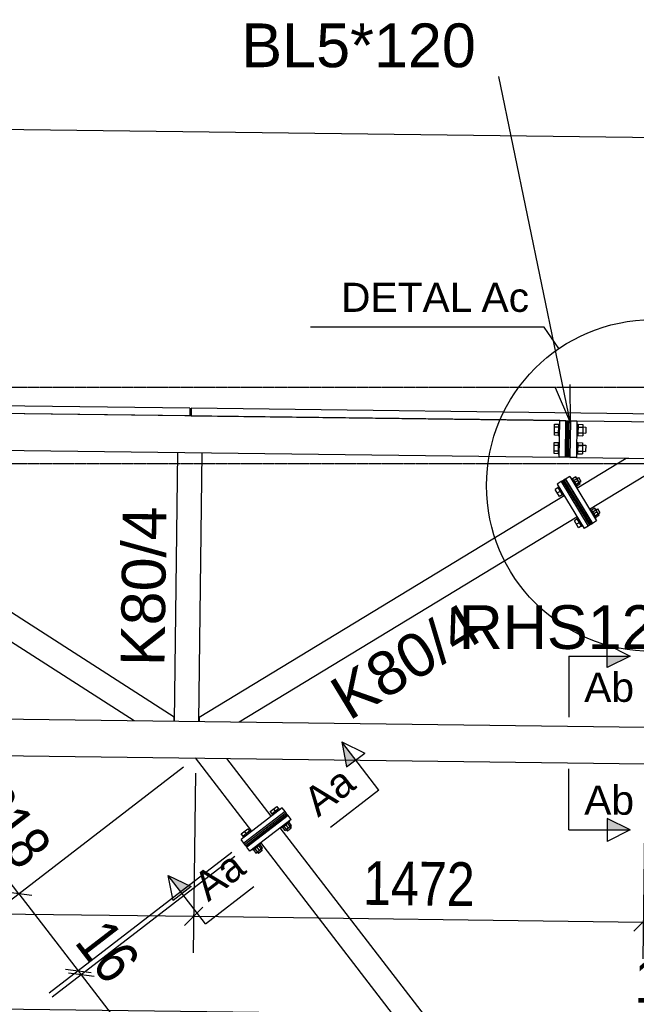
# Model space of a CAD drawing. Header units: millimetres. Extents: x -32861 to 254386, y 0 to 15445.
# Tile 14 of 67: x 113871 to 115890, y 8104 to 11329. Entities that reach past the tile are written whole.
import ezdxf

# ---------------------------------------------------------------- set-up
doc = ezdxf.new("R2010")
doc.units = ezdxf.units.MM
doc.linetypes.add('DXK_LINE_DOT3', pattern=[5.9187, 2.979, -0.9799, 0.9799, -0.9799])
doc.styles.add('Arial', font='ARIAL.TTF', dxfattribs={"height": 0.2})
doc.styles.add('Arial Narrow', font='ARIALN.TTF', dxfattribs={"height": 0.2})

# ---------------------------------------------------------------- blocks, each defined once
blk = doc.blocks.new('Part-20809 - 19489')
at = {"color": 7}
for p, q in [((115653.4, 9821), (115649.1, 9818.5)), ((115649.1, 9818.5), (115737.3, 9673.1)), ((115653.4, 9821), (115741.6, 9675.7)), ((115741.6, 9675.7), (115737.3, 9673.1))]:
    blk.add_line(p, q, dxfattribs=at)
blk = doc.blocks.new('Part-21036 - 19489')
at = {"color": 7}
for p, q in [((115857.3, 9892.2), (115695.5, 9794)), ((115950.6, 9891), (115857.3, 9892.2)), ((115950.8, 9855.3), (115950.6, 9891)), ((115737, 9725.6), (115950.8, 9855.3))]:
    blk.add_line(p, q, dxfattribs=at)
blk = doc.blocks.new('Part-19640 - 19489')
at = {"color": 7}
for p, q in [((112831.8, 10076.7), (112831.5, 10051.7)), ((114428.7, 10056.4), (112831.8, 10076.7)), ((114428.4, 10031.4), (112831.5, 10051.7)), ((114428.7, 10056.4), (114428.4, 10031.4))]:
    blk.add_line(p, q, dxfattribs=at)
blk = doc.blocks.new('Part-19671 - 19489')
at = {"color": 7}
for p, q in [((114433.2, 10056.3), (114432.9, 10031.3)), ((114432.9, 10031.3), (115639.5, 10016)), ((116030.1, 10036), (114433.2, 10056.3)), ((116029.8, 10011), (116030.1, 10036)), ((115674.5, 10015.5), (115675.5, 10015.5)), ((115695.5, 10015.3), (116029.8, 10011))]:
    blk.add_line(p, q, dxfattribs=at)
blk = doc.blocks.new('Part-20146 - 19489')
at = {"color": 7}
for p, q in [((115674, 9895.5), (115675.5, 10015.5)), ((115675.5, 10015.5), (115695.5, 10015.3)), ((115695.5, 10015.3), (115694, 9895.3)), ((115694, 9895.3), (115674, 9895.5))]:
    blk.add_line(p, q, dxfattribs=at)
blk = doc.blocks.new('Bolt-19866 - 19489')
at = {"color": 7}
for p, q in [((114691.7, 8735.6), (114713.1, 8752.1)), ((114720.4, 8745.1), (114696.6, 8726.8)), ((114702.4, 8743.9), (114708.5, 8735.9)), ((114713.1, 8752.1), (114719.2, 8744.2)), ((114714.8, 8740.8), (114717.3, 8737.6)), ((114720.4, 8745.1), (114722.8, 8741.9)), ((114697.8, 8727.7), (114691.7, 8735.6)), ((114696.6, 8726.8), (114699, 8723.6)), ((114704.6, 8727.9), (114702.2, 8731.1)), ((114702.2, 8731.1), (114704.6, 8727.9)), ((114736.2, 8713.1), (114736.8, 8712.3)), ((114596.6, 8662.4), (114618, 8678.9)), ((114618, 8678.9), (114624.1, 8671)), ((114723.5, 8703.3), (114724.1, 8702.5)), ((114728.3, 8685.6), (114730.8, 8682.4)), ((114754.5, 8700.7), (114730.8, 8682.4)), ((114732, 8683.3), (114739.9, 8673)), ((114733.9, 8689.8), (114747.9, 8671.6)), ((114739.9, 8673), (114761.3, 8689.5)), ((114742.7, 8691.6), (114750.6, 8681.3)), ((114746.6, 8699.6), (114760.6, 8681.4)), ((114760.6, 8681.4), (114747.9, 8671.6)), ((114752.1, 8703.9), (114754.5, 8700.7)), ((114761.3, 8689.5), (114753.4, 8699.8)), ((114602.7, 8654.5), (114596.6, 8662.4)), ((114625.3, 8671.9), (114601.5, 8653.6)), ((114601.5, 8653.6), (114604, 8650.4)), ((114607.1, 8657.8), (114609.5, 8654.7)), ((114607.3, 8670.6), (114613.4, 8662.7)), ((114619.7, 8667.6), (114622.2, 8664.4)), ((114625.3, 8671.9), (114627.7, 8668.7)), ((114629, 8629.3), (114628.4, 8630.1)), ((114629, 8629.3), (114628.4, 8630.1)), ((114633.2, 8612.4), (114635.7, 8609.2)), ((114659.5, 8627.5), (114635.7, 8609.2)), ((114636.9, 8610.1), (114644.8, 8599.8)), ((114638.8, 8616.6), (114652.8, 8598.4)), ((114641.7, 8639.1), (114641.1, 8639.9)), ((114641.7, 8639.1), (114641.1, 8639.9)), ((114644.8, 8599.8), (114666.2, 8616.3)), ((114647.6, 8618.4), (114655.5, 8608.1)), ((114651.5, 8626.4), (114665.5, 8608.2)), ((114657, 8630.7), (114659.5, 8627.5)), ((114666.2, 8616.3), (114658.3, 8626.6)), ((114665.5, 8608.2), (114652.8, 8598.4))]:
    blk.add_line(p, q, dxfattribs=at)
blk = doc.blocks.new('Part-20176 - 19489')
at = {"color": 7}
for p, q in [((111232.3, 9071.9), (111196.4, 8952.4)), ((111232.3, 9071.9), (115919.7, 9012.3)), ((111196.4, 8952.4), (115919.7, 8892.3))]:
    blk.add_line(p, q, dxfattribs=at)
blk = doc.blocks.new('Bolt-19921 - 19489')
at = {"color": 7}
for p, q in [((115666.4, 9809.1), (115667.3, 9809.6)), ((115666.4, 9809.1), (115667.3, 9809.6)), ((115680.8, 9826), (115677.3, 9823.9)), ((115680.8, 9826), (115696.3, 9800.3)), ((115681, 9817.9), (115700.6, 9829.9)), ((115681, 9817.9), (115700.6, 9829.9)), ((115692.7, 9831.4), (115681.5, 9824.7)), ((115699.7, 9819.9), (115688.5, 9813.2)), ((115689.3, 9804.2), (115708.9, 9816.2)), ((115708.9, 9816.2), (115689.3, 9804.2)), ((115706.7, 9808.4), (115692.7, 9831.4)), ((115706.7, 9808.4), (115695.6, 9801.6)), ((115700.6, 9829.9), (115708.9, 9816.2)), ((115633.7, 9795.6), (115625.1, 9790.5)), ((115639.1, 9767.4), (115625.1, 9790.5)), ((115640.7, 9784.1), (115632.1, 9778.9)), ((115636.3, 9799), (115632.9, 9796.9)), ((115632.9, 9796.9), (115648.5, 9771.3)), ((115639.9, 9793), (115636.5, 9790.9)), ((115647.7, 9772.6), (115639.1, 9767.4)), ((115648.2, 9779.3), (115644.8, 9777.3)), ((115651.9, 9773.4), (115648.5, 9771.3)), ((115674.7, 9795.4), (115675.6, 9795.9)), ((115674.7, 9795.4), (115675.6, 9795.9)), ((115696.3, 9800.3), (115692.9, 9798.3)), ((115728.7, 9706.5), (115729.6, 9707)), ((115728.7, 9706.5), (115729.6, 9707)), ((115743, 9723.4), (115739.6, 9721.3)), ((115743, 9723.4), (115758.6, 9697.8)), ((115743.2, 9715.3), (115762.9, 9727.3)), ((115743.2, 9715.3), (115762.9, 9727.3)), ((115754.9, 9728.9), (115743.8, 9722.1)), ((115761.9, 9717.3), (115750.8, 9710.6)), ((115751.5, 9701.7), (115771.2, 9713.6)), ((115751.5, 9701.7), (115771.2, 9713.6)), ((115768.9, 9705.8), (115754.9, 9728.9)), ((115768.9, 9705.8), (115757.8, 9699)), ((115762.9, 9727.3), (115771.2, 9713.6)), ((115695.9, 9693.1), (115687.4, 9687.9)), ((115701.4, 9664.8), (115687.4, 9687.9)), ((115702.9, 9681.5), (115694.4, 9676.3)), ((115698.6, 9696.4), (115695.2, 9694.3)), ((115695.2, 9694.3), (115710.7, 9668.7)), ((115702.2, 9690.4), (115698.8, 9688.4)), ((115710.5, 9676.8), (115707.1, 9674.7)), ((115737, 9692.8), (115737.9, 9693.4)), ((115737, 9692.8), (115737.9, 9693.4)), ((115758.6, 9697.8), (115755.2, 9695.7)), ((115709.9, 9670), (115701.4, 9664.8)), ((115714.1, 9670.8), (115710.7, 9668.7))]:
    blk.add_line(p, q, dxfattribs=at)
blk = doc.blocks.new('Part-20143 - 19489')
at = {"color": 7}
for p, q in [((115638, 9896), (115639.5, 10016)), ((115639.5, 10016), (115659.5, 10015.7)), ((115659.5, 10015.7), (115658, 9895.7)), ((115658, 9895.7), (115638, 9896))]:
    blk.add_line(p, q, dxfattribs=at)
blk = doc.blocks.new('Bolt-20147 - 19489')
at = {"color": 7}
for p, q in [((115621.9, 9967.7), (115622.4, 10004.7)), ((115622.4, 10004.7), (115635.4, 10004.5)), ((115635.4, 10004.5), (115634.9, 9967.5)), ((115635.3, 9996), (115639.3, 9996)), ((115635.4, 10004.5), (115639.4, 10004.5)), ((115695.4, 10003.8), (115699.4, 10003.7)), ((115699.4, 10003.7), (115698.9, 9966.7)), ((115699.4, 10003.7), (115715.4, 10003.5)), ((115715.4, 10003.5), (115714.9, 9966.5)), ((115634.9, 9967.5), (115621.9, 9967.7)), ((115622, 9976.9), (115635, 9976.8)), ((115622.3, 9995.4), (115635.3, 9995.3)), ((115634.9, 9967.5), (115638.9, 9967.5)), ((115635, 9976), (115639, 9976)), ((115674, 9975.5), (115675, 9975.5)), ((115674, 9975.5), (115675, 9975.5)), ((115674.3, 9995.5), (115675.3, 9995.5)), ((115674.3, 9995.5), (115675.3, 9995.5)), ((115694.9, 9966.8), (115698.9, 9966.7)), ((115695, 9975.3), (115725, 9974.9)), ((115695.3, 9995.3), (115725.3, 9994.9)), ((115698.9, 9966.7), (115714.9, 9966.5)), ((115699, 9976), (115715, 9975.8)), ((115699.3, 9994.4), (115715.3, 9994.2)), ((115725.3, 9994.9), (115725, 9974.9)), ((115621.2, 9907.7), (115621.6, 9944.7)), ((115621.5, 9935.4), (115634.5, 9935.3)), ((115621.6, 9944.7), (115634.6, 9944.5)), ((115634.6, 9944.5), (115634.2, 9907.5)), ((115634.5, 9936), (115638.5, 9936)), ((115634.6, 9944.5), (115638.6, 9944.5)), ((115673.5, 9935.5), (115674.5, 9935.5)), ((115673.5, 9935.5), (115674.5, 9935.5)), ((115694.5, 9935.3), (115724.5, 9934.9)), ((115694.6, 9943.8), (115698.6, 9943.7)), ((115698.6, 9943.7), (115698.2, 9906.7)), ((115698.5, 9934.4), (115714.5, 9934.2)), ((115698.6, 9943.7), (115714.6, 9943.5)), ((115714.6, 9943.5), (115714.2, 9906.5)), ((115724.5, 9934.9), (115724.3, 9914.9)), ((115634.2, 9907.5), (115621.2, 9907.7)), ((115621.3, 9917), (115634.3, 9916.8)), ((115634.2, 9907.5), (115638.2, 9907.5)), ((115634.3, 9916), (115638.3, 9916)), ((115673.3, 9915.5), (115674.3, 9915.5)), ((115673.3, 9915.5), (115674.3, 9915.5)), ((115694.2, 9906.8), (115698.2, 9906.7)), ((115694.3, 9915.3), (115724.3, 9914.9)), ((115698.2, 9906.7), (115714.2, 9906.5)), ((115698.3, 9916), (115714.3, 9915.8))]:
    blk.add_line(p, q, dxfattribs=at)
blk = doc.blocks.new('Part-20185 - 19489')
at = {"color": 7}
for p, q in [((114730.7, 8748), (114596, 8644.3)), ((114740.5, 8735.3), (114730.7, 8748)), ((114740.5, 8735.3), (114605.8, 8631.6)), ((114605.8, 8631.6), (114596, 8644.3))]:
    blk.add_line(p, q, dxfattribs=at)
blk = doc.blocks.new('Part-20188 - 19489')
at = {"color": 7}
for p, q in [((114750.3, 8722.7), (114615.6, 8618.9)), ((114760, 8710), (114625.3, 8606.3)), ((114760, 8710), (114750.3, 8722.7)), ((114625.3, 8606.3), (114615.6, 8618.9))]:
    blk.add_line(p, q, dxfattribs=at)
blk = doc.blocks.new('Bolt-20189 - 19489')
at = {"color": 7}
for p, q in [((114691.7, 8735.6), (114713.1, 8752.1)), ((114720.4, 8745.1), (114696.6, 8726.8)), ((114702.4, 8743.9), (114708.5, 8735.9)), ((114713.1, 8752.1), (114719.2, 8744.2)), ((114717.3, 8737.6), (114714.8, 8740.8)), ((114717.3, 8737.6), (114714.8, 8740.8)), ((114720.4, 8745.1), (114722.8, 8741.9)), ((114697.8, 8727.7), (114691.7, 8735.6)), ((114696.6, 8726.8), (114699, 8723.6)), ((114704.6, 8727.9), (114702.2, 8731.1)), ((114702.2, 8731.1), (114704.6, 8727.9)), ((114736.8, 8712.3), (114736.2, 8713.1)), ((114736.8, 8712.3), (114736.2, 8713.1)), ((114596.6, 8662.4), (114618, 8678.9)), ((114618, 8678.9), (114624.1, 8671)), ((114723.5, 8703.3), (114724.1, 8702.5)), ((114728.3, 8685.6), (114730.8, 8682.4)), ((114754.5, 8700.7), (114730.8, 8682.4)), ((114732, 8683.3), (114739.9, 8673)), ((114733.9, 8689.8), (114747.9, 8671.6)), ((114739.9, 8673), (114761.3, 8689.5)), ((114742.7, 8691.6), (114750.6, 8681.3)), ((114746.6, 8699.6), (114760.6, 8681.4)), ((114760.6, 8681.4), (114747.9, 8671.6)), ((114752.1, 8703.9), (114754.5, 8700.7)), ((114761.3, 8689.5), (114753.4, 8699.8)), ((114602.7, 8654.5), (114596.6, 8662.4)), ((114625.3, 8671.9), (114601.5, 8653.6)), ((114601.5, 8653.6), (114604, 8650.4)), ((114607.1, 8657.8), (114609.5, 8654.7)), ((114607.3, 8670.6), (114613.4, 8662.7)), ((114622.2, 8664.4), (114619.7, 8667.6)), ((114622.2, 8664.4), (114619.7, 8667.6)), ((114625.3, 8671.9), (114627.7, 8668.7)), ((114629, 8629.3), (114628.4, 8630.1)), ((114629, 8629.3), (114628.4, 8630.1)), ((114633.2, 8612.4), (114635.7, 8609.2)), ((114659.5, 8627.5), (114635.7, 8609.2)), ((114636.9, 8610.1), (114644.8, 8599.8)), ((114638.8, 8616.6), (114652.8, 8598.4)), ((114641.1, 8639.9), (114641.7, 8639.1)), ((114644.8, 8599.8), (114666.2, 8616.3)), ((114647.6, 8618.4), (114655.5, 8608.1)), ((114651.5, 8626.4), (114665.5, 8608.2)), ((114657, 8630.7), (114659.5, 8627.5)), ((114666.2, 8616.3), (114658.3, 8626.6)), ((114665.5, 8608.2), (114652.8, 8598.4))]:
    blk.add_line(p, q, dxfattribs=at)
blk = doc.blocks.new('Part-20241 - 19489')
at = {"color": 7}
for p, q in [((115845.2, 7226.8), (114724.4, 8682.5)), ((115781.8, 7178), (114661, 8633.7))]:
    blk.add_line(p, q, dxfattribs=at)
blk = doc.blocks.new('Part-21022 - 19489')
at = {"color": 7}
for p, q in [((115672.2, 9832.5), (115658.5, 9824.2)), ((115658.5, 9824.2), (115746.7, 9678.8)), ((115672.2, 9832.5), (115760.4, 9687.1)), ((115760.4, 9687.1), (115746.7, 9678.8))]:
    blk.add_line(p, q, dxfattribs=at)
blk = doc.blocks.new('Part-20244 - 19489')
at = {"color": 7}
for p, q in [((114631.7, 8671.8), (114447.5, 8911)), ((114695.1, 8720.6), (114549.4, 8909.7))]:
    blk.add_line(p, q, dxfattribs=at)
blk = doc.blocks.new('Part-20259 - 19489')
at = {"color": 7}
for p, q in [((115695.5, 10015.3), (116239.5, 10008.3)), ((115694, 9895.3), (115951.6, 9892))]:
    blk.add_line(p, q, dxfattribs=at)
blk = doc.blocks.new('Part-21019 - 19489')
at = {"color": 7}
for p, q in [((115644.8, 9815.9), (115631.1, 9807.6)), ((115631.1, 9807.6), (115719.3, 9662.2)), ((115644.8, 9815.9), (115733, 9670.5)), ((115733, 9670.5), (115719.3, 9662.2))]:
    blk.add_line(p, q, dxfattribs=at)
blk = doc.blocks.new('GridLine-21671 - 19489')
at = {"color": 6, "linetype": 'DXK_LINE_DOT3'}
blk.add_line((107475.6, 10125), (131043.5, 10125), dxfattribs=at)
blk = doc.blocks.new('Part-20394 - 19489')
at = {"color": 7}
for p, q in [((112868.7, 9930.2), (112868.6, 9918.4)), ((112868.6, 9918.4), (114246.3, 9033.6)), ((113000.9, 9928.5), (112868.7, 9930.2)), ((114377.1, 9044.7), (113000.9, 9928.5)), ((114377, 9031.9), (114377.1, 9044.7))]:
    blk.add_line(p, q, dxfattribs=at)
blk = doc.blocks.new('Part-20462 - 19489')
at = {"color": 7}
for p, q in [((114378, 9031.9), (114389.1, 9911.9)), ((114457.9, 9030.9), (114469.1, 9910.8))]:
    blk.add_line(p, q, dxfattribs=at)
blk = doc.blocks.new('Part-20600 - 19489')
at = {"color": 7}
for p, q in [((115639.5, 10016), (109569.8, 10093.1)), ((109568.3, 9973.1), (115638, 9896))]:
    blk.add_line(p, q, dxfattribs=at)
blk = doc.blocks.new('Part-20777 - 19489')
at = {"color": 7}
for p, q in [((115649.1, 9818.5), (115644.8, 9815.9)), ((115644.8, 9815.9), (115733, 9670.5)), ((115649.1, 9818.5), (115737.3, 9673.1)), ((115737.3, 9673.1), (115733, 9670.5))]:
    blk.add_line(p, q, dxfattribs=at)
blk = doc.blocks.new('Part-20778 - 19489')
at = {"color": 7}
for p, q in [((114740.5, 8735.3), (114605.8, 8631.6)), ((114743.6, 8731.4), (114608.9, 8627.7)), ((114743.6, 8731.4), (114740.5, 8735.3)), ((114608.9, 8627.7), (114605.8, 8631.6))]:
    blk.add_line(p, q, dxfattribs=at)
blk = doc.blocks.new('Part-20797 - 19489')
at = {"color": 7}
for p, q in [((114743.6, 8731.4), (114608.9, 8627.7)), ((114746.6, 8727.4), (114611.9, 8623.7)), ((114746.6, 8727.4), (114743.6, 8731.4)), ((114611.9, 8623.7), (114608.9, 8627.7))]:
    blk.add_line(p, q, dxfattribs=at)
blk = doc.blocks.new('Part-20808 - 19489')
at = {"color": 7}
for p, q in [((115657.6, 9823.6), (115653.4, 9821)), ((115653.4, 9821), (115741.6, 9675.7)), ((115657.6, 9823.6), (115745.8, 9678.3)), ((115745.8, 9678.3), (115741.6, 9675.7))]:
    blk.add_line(p, q, dxfattribs=at)
blk = doc.blocks.new('Part-20810 - 19489')
at = {"color": 7}
for p, q in [((115668, 9895.6), (115669.5, 10015.6)), ((115669.5, 10015.6), (115674.5, 10015.5)), ((115674.5, 10015.5), (115673, 9895.5)), ((115673, 9895.5), (115668, 9895.6))]:
    blk.add_line(p, q, dxfattribs=at)
blk = doc.blocks.new('Part-20811 - 19489')
at = {"color": 7}
for p, q in [((115663, 9895.7), (115664.5, 10015.6)), ((115664.5, 10015.6), (115669.5, 10015.6)), ((115669.5, 10015.6), (115668, 9895.6)), ((115668, 9895.6), (115663, 9895.7))]:
    blk.add_line(p, q, dxfattribs=at)
blk = doc.blocks.new('Part-20812 - 19489')
at = {"color": 7}
for p, q in [((115658, 9895.7), (115659.5, 10015.7)), ((115659.5, 10015.7), (115664.5, 10015.6)), ((115664.5, 10015.6), (115663, 9895.7)), ((115663, 9895.7), (115658, 9895.7))]:
    blk.add_line(p, q, dxfattribs=at)
blk = doc.blocks.new('Part-20820 - 19489')
at = {"color": 7}
for p, q in [((114746.6, 8727.4), (114611.9, 8623.7)), ((114749.7, 8723.5), (114615, 8619.7)), ((114749.7, 8723.5), (114746.6, 8727.4)), ((114615, 8619.7), (114611.9, 8623.7))]:
    blk.add_line(p, q, dxfattribs=at)
blk = doc.blocks.new('Part-20949 - 19489')
at = {"color": 7}
for p, q in [((115674.2, 9985.5), (115675.2, 9985.5)), ((115673.4, 9925.5), (115674.4, 9925.5))]:
    blk.add_line(p, q, dxfattribs=at)
blk = doc.blocks.new('Bolt-20963 - 19489')
at = {"color": 7}
for p, q in [((115666.4, 9809.1), (115667.3, 9809.6)), ((115666.4, 9809.1), (115667.3, 9809.6)), ((115680.8, 9826), (115677.3, 9823.9)), ((115680.8, 9826), (115696.3, 9800.3)), ((115681, 9817.9), (115700.6, 9829.9)), ((115681, 9817.9), (115700.6, 9829.9)), ((115692.7, 9831.4), (115681.5, 9824.7)), ((115699.7, 9819.9), (115688.5, 9813.2)), ((115708.9, 9816.2), (115689.3, 9804.2)), ((115706.7, 9808.4), (115692.7, 9831.4)), ((115706.7, 9808.4), (115695.6, 9801.6)), ((115700.6, 9829.9), (115708.9, 9816.2)), ((115633.7, 9795.6), (115625.1, 9790.5)), ((115639.1, 9767.4), (115625.1, 9790.5)), ((115640.7, 9784.1), (115632.1, 9778.9)), ((115636.3, 9799), (115632.9, 9796.9)), ((115632.9, 9796.9), (115648.5, 9771.3)), ((115639.9, 9793), (115636.5, 9790.9)), ((115647.7, 9772.6), (115639.1, 9767.4)), ((115648.2, 9779.3), (115644.8, 9777.3)), ((115651.9, 9773.4), (115648.5, 9771.3)), ((115674.7, 9795.4), (115675.6, 9795.9)), ((115675.6, 9795.9), (115674.7, 9795.4)), ((115696.3, 9800.3), (115692.9, 9798.3)), ((115728.7, 9706.5), (115729.6, 9707)), ((115728.7, 9706.5), (115729.6, 9707)), ((115743, 9723.4), (115739.6, 9721.3)), ((115743, 9723.4), (115758.6, 9697.8)), ((115743.2, 9715.3), (115762.9, 9727.3)), ((115743.2, 9715.3), (115762.9, 9727.3)), ((115754.9, 9728.9), (115743.8, 9722.1)), ((115761.9, 9717.3), (115750.8, 9710.6)), ((115751.5, 9701.7), (115771.2, 9713.6)), ((115751.5, 9701.7), (115771.2, 9713.6)), ((115768.9, 9705.8), (115754.9, 9728.9)), ((115768.9, 9705.8), (115757.8, 9699)), ((115762.9, 9727.3), (115771.2, 9713.6)), ((115695.9, 9693.1), (115687.4, 9687.9)), ((115701.4, 9664.8), (115687.4, 9687.9)), ((115702.9, 9681.5), (115694.4, 9676.3)), ((115698.6, 9696.4), (115695.2, 9694.3)), ((115695.2, 9694.3), (115710.7, 9668.7)), ((115702.2, 9690.4), (115698.8, 9688.4)), ((115710.5, 9676.8), (115707.1, 9674.7)), ((115737, 9692.8), (115737.9, 9693.4)), ((115737, 9692.8), (115737.9, 9693.4)), ((115758.6, 9697.8), (115755.2, 9695.7)), ((115709.9, 9670), (115701.4, 9664.8)), ((115714.1, 9670.8), (115710.7, 9668.7))]:
    blk.add_line(p, q, dxfattribs=at)
blk = doc.blocks.new('Part-21013 - 19489')
at = {"color": 7}
for p, q in [((115654.5, 9769.1), (114459.1, 9043.6)), ((114589.6, 9029.2), (115696, 9700.7)), ((114459.1, 9043.6), (114458.9, 9030.9))]:
    blk.add_line(p, q, dxfattribs=at)
blk = doc.blocks.new('GridLine-21668 - 19489')
at = {"color": 6, "linetype": 'DXK_LINE_DOT3'}
blk.add_line((107475.6, 9875), (131044, 9875), dxfattribs=at)
blk = doc.blocks.new('Part-54490 - 19489')
at = {"color": 7}
blk.add_line((115673, 9895.5), (115674, 9895.5), dxfattribs=at)
blk = doc.blocks.new('StraightDimension-21266 - 19489')
at = {"color": 174}
for p, q in [((114566.2, 8601.1), (113967.9, 8140.5)), ((114575.9, 8588.4), (113977.7, 8127.8)), ((114020.9, 8219.2), (114105.1, 8208.2)), ((114114.8, 8195.6), (114030.7, 8206.5)), ((114063, 8213.7), (114072.8, 8201))]:
    blk.add_line(p, q, dxfattribs=at)
at = {"color": 30, "style": 'Arial Narrow'}
blk.add_text('16', height=143.16, rotation=307.5916, dxfattribs=at).set_placement((114047.9, 8307.1))
blk = doc.blocks.new('StraightDimension-21400 - 19489')
at = {"color": 174}
for p, q in [((115950.1, 8908.3), (115937.8, 7942.5)), ((111194.2, 8897.3), (111182.9, 8002.9)), ((111214.8, 8152.5), (111154, 8093.3)), ((111184.4, 8122.9), (115939.3, 8062.4)), ((115908.9, 8032.8), (115969.7, 8092.1))]:
    blk.add_line(p, q, dxfattribs=at)
at = {"color": 30, "style": 'Arial Narrow'}
blk.add_text('4755', height=143.16, rotation=359.2723, dxfattribs=at).set_placement((113380.1, 8140))
blk = doc.blocks.new('StraightDimension-21265 - 19489')
at = {"color": 174}
for p, q in [((114407.9, 8880.5), (113773.9, 8392.4)), ((113869, 8465.7), (113633.5, 8771.6)), ((113869, 8465.7), (113633.5, 8771.6)), ((114566.2, 8601.1), (113967.9, 8140.5)), ((113911.1, 8460.2), (113826.9, 8471.1)), ((113869, 8465.7), (114063, 8213.7)), ((114020.9, 8219.2), (114105.1, 8208.2))]:
    blk.add_line(p, q, dxfattribs=at)
at = {"color": 30, "style": 'Arial Narrow'}
blk.add_text('318', height=143.16, rotation=307.5916, dxfattribs=at).set_placement((113703.5, 8754.4))
blk = doc.blocks.new('StraightDimension-21359 - 19489')
at = {"color": 174}
for p, q in [((114446.8, 8861), (114439.4, 8272.5)), ((115919.1, 8842.3), (115911.6, 8253.8)), ((114471.3, 8422.1), (114410.5, 8362.8)), ((114440.9, 8392.5), (115913.1, 8373.7)), ((115882.7, 8344.1), (115943.5, 8403.4))]:
    blk.add_line(p, q, dxfattribs=at)
at = {"color": 30, "style": 'Arial Narrow'}
blk.add_text('1472', height=143.16, rotation=359.2723, dxfattribs=at).set_placement((114995.2, 8430.4))
blk = doc.blocks.new('StraightDimension-21401 - 19489')
at = {"color": 174}
for p, q in [((115950.1, 8908.3), (115937.8, 7944)), ((116112.1, 8899.5), (116099.9, 7941.9)), ((115969.7, 8093.6), (115909, 8034.3)), ((115939.3, 8064), (116101.4, 8061.9)), ((116071, 8032.3), (116131.8, 8091.5))]:
    blk.add_line(p, q, dxfattribs=at)
at = {"color": 30, "style": 'Arial Narrow'}
blk.add_text('162', height=143.16, rotation=359.2723, dxfattribs=at).set_placement((115884.2, 8109.7))
blk = doc.blocks.new('StraightDimension-21267 - 19489')
at = {"color": 174}
for p, q in [((114575.9, 8588.4), (113977.7, 8127.8)), ((114114.8, 8195.6), (114030.7, 8206.5)), ((114072.8, 8201), (115213.1, 6719.9)), ((115716.3, 7107.3), (115118, 6646.7)), ((115171, 6725.4), (115255.2, 6714.5))]:
    blk.add_line(p, q, dxfattribs=at)
at = {"color": 30, "style": 'Arial Narrow'}
blk.add_text('1869', height=143.16, rotation=307.5916, dxfattribs=at).set_placement((114567.3, 7632.4))
blk = doc.blocks.new('StraightDimension-21358 - 19489')
at = {"color": 174}
for p, q in [((111195.8, 8902.4), (111188.3, 8313.8)), ((114446.8, 8861), (114439.4, 8272.5)), ((111220.2, 8463.4), (111159.4, 8404.2)), ((111189.8, 8433.8), (114440.9, 8392.5)), ((114410.5, 8362.8), (114471.3, 8422.1))]:
    blk.add_line(p, q, dxfattribs=at)
at = {"color": 30, "style": 'Arial Narrow'}
blk.add_text('3251', height=143.16, rotation=359.2723, dxfattribs=at).set_placement((112633.6, 8460.4))
blk = doc.blocks.new('StraightDimension-21586 - 19489')
at = {"color": 174}
blk.add_line((109581.6, 11023.8), (128427.5, 10784.2), dxfattribs=at)
blk = doc.blocks.new('SectionMark-21664 - 19489')
for points in [[(115794.7, 9207.3), (115794.7, 9244.8), (115869.7, 9244.8)], [(115794.7, 8675.3), (115794.7, 8712.8), (115869.7, 8675.3)]]:
    blk.add_hatch(color=5).paths.add_polyline_path(points)
at = {"color": 5}
for p, q in [((115794.7, 9207.3), (115794.7, 9282.3)), ((115794.7, 9282.3), (115869.7, 9244.8)), ((115669.7, 9244.8), (115669.7, 9044.8)), ((115669.7, 9244.8), (115869.7, 9244.8)), ((115869.7, 9244.8), (115794.7, 9207.3)), ((115669.7, 8675.3), (115669.7, 8875.3)), ((115869.7, 8675.3), (115794.7, 8712.8)), ((115794.7, 8712.8), (115794.7, 8637.8)), ((115669.7, 8675.3), (115869.7, 8675.3)), ((115869.7, 8675.3), (115794.7, 8637.8))]:
    blk.add_line(p, q, dxfattribs=at)
at = {"color": 5, "style": 'Arial'}
for p in [(115719.7, 9094.8), (115719.7, 8725.3)]:
    blk.add_text('Ab', height=95.51, dxfattribs=at).set_placement(p)
blk = doc.blocks.new('SectionMark-21663 - 19489')
for points in [[(114971.6, 8904.4), (114941.9, 8881.5), (114925.8, 8963.8)], [(114433.2, 8489.9), (114403.5, 8467), (114357.7, 8526.4)]]:
    blk.add_hatch(color=5).paths.add_polyline_path(points)
at = {"color": 5}
for p, q in [((115047.8, 8805.4), (114925.8, 8963.8)), ((114925.8, 8963.8), (114941.9, 8881.5)), ((114925.8, 8963.8), (115001.3, 8927.3)), ((114941.9, 8881.5), (115001.3, 8927.3)), ((115047.8, 8805.4), (114889.4, 8683.4)), ((114479.7, 8368), (114357.7, 8526.4)), ((114373.8, 8444.1), (114357.7, 8526.4)), ((114357.7, 8526.4), (114433.2, 8489.9)), ((114433.2, 8489.9), (114373.8, 8444.1)), ((114479.7, 8368), (114638.2, 8490))]:
    blk.add_line(p, q, dxfattribs=at)
at = {"color": 5, "style": 'Arial'}
for p in [(114848.5, 8715), (114488.8, 8438.1)]:
    blk.add_text('Aa', height=95.51, rotation=37.5918, dxfattribs=at).set_placement(p)
blk = doc.blocks.new('Mark-55305 - 19489')
at = {"color": 30, "style": 'Arial'}
blk.add_text('RHS120*60*3', height=143.262, dxfattribs=at).set_placement((115308.6, 9268))
blk = doc.blocks.new('DetailMark-21665 - 19489')
at = {"color": 5}
for p, q in [((115589.1, 10321.9), (114823.6, 10321.9)), ((115636.8, 10251.9), (115589.1, 10321.9))]:
    blk.add_line(p, q, dxfattribs=at)
blk.add_circle((115943.2, 9803.1), 543.4, dxfattribs=at)
at = {"color": 5, "style": 'Arial'}
for s, p in [('DETAL', (114923.6, 10371.9)), ('Ac', (115383.4, 10371.9))]:
    blk.add_text(s, height=95.51, dxfattribs=at).set_placement(p)
blk = doc.blocks.new('Mark-20460 - 19489')
at = {"color": 30, "style": 'Arial'}
blk.add_text('K80/4', height=143.26, rotation=89.2726, dxfattribs=at).set_placement((114345.2, 9211))
blk = doc.blocks.new('Mark-21011 - 19489')
at = {"color": 30, "style": 'Arial'}
blk.add_text('K80/4', height=143.26, rotation=31.2548, dxfattribs=at).set_placement((114949.5, 9031.2))
blk = doc.blocks.new('Mark-55438 - 19489')
at = {"color": 136}
for p, q in [((115674.7, 10007), (115439.8, 11143.2)), ((115674.7, 10007), (115673.9, 10134.5)), ((115624.9, 10124.4), (115674.7, 10007))]:
    blk.add_line(p, q, dxfattribs=at)
at = {"color": 30, "style": 'Arial'}
blk.add_text('BL5*120', height=143.26, dxfattribs=at).set_placement((114597.2, 11173.2))

msp = doc.modelspace()

# ---------------------------------------------------------------- block references
for name in ['Mark-55438 - 19489', 'StraightDimension-21586 - 19489', 'DetailMark-21665 - 19489', 'GridLine-21671 - 19489', 'Part-20600 - 19489', 'Part-19640 - 19489', 'Part-19671 - 19489', 'GridLine-21668 - 19489', 'Bolt-20147 - 19489', 'Part-20143 - 19489', 'Part-20812 - 19489', 'Part-20811 - 19489', 'Part-20810 - 19489', 'Part-20146 - 19489', 'Part-20259 - 19489', 'Part-20949 - 19489', 'Part-20394 - 19489', 'Part-20462 - 19489', 'Part-54490 - 19489', 'Part-21036 - 19489', 'Bolt-19921 - 19489', 'Bolt-20963 - 19489', 'Part-21019 - 19489', 'Part-20777 - 19489', 'Part-20809 - 19489', 'Part-20808 - 19489', 'Part-21022 - 19489', 'Part-21013 - 19489', 'Mark-20460 - 19489', 'Mark-21011 - 19489', 'Mark-55305 - 19489', 'SectionMark-21664 - 19489', 'Part-20176 - 19489', 'SectionMark-21663 - 19489', 'StraightDimension-21400 - 19489', 'StraightDimension-21358 - 19489', 'Part-20244 - 19489', 'StraightDimension-21401 - 19489', 'StraightDimension-21265 - 19489', 'StraightDimension-21359 - 19489', 'Part-20185 - 19489', 'Bolt-19866 - 19489', 'Bolt-20189 - 19489', 'Part-20778 - 19489', 'Part-20797 - 19489', 'Part-20820 - 19489', 'Part-20188 - 19489', 'Part-20241 - 19489', 'StraightDimension-21266 - 19489', 'StraightDimension-21267 - 19489']:
    msp.add_blockref(name, (0, 0))

doc.saveas('drawing.dxf')
